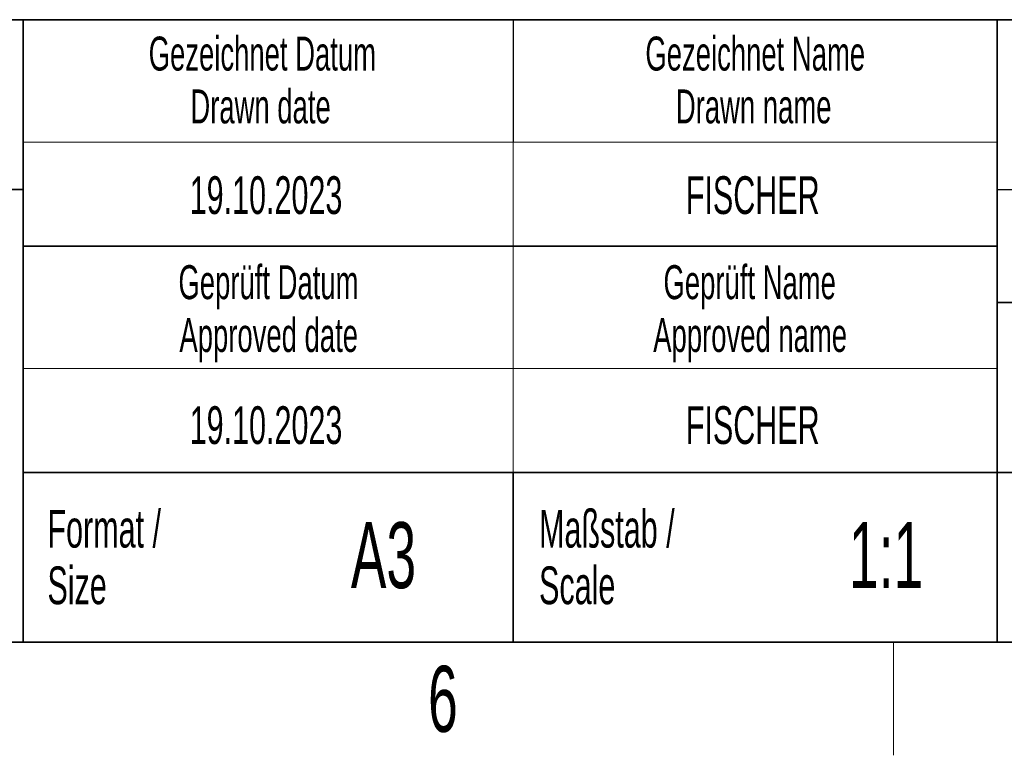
# Model space of a CAD drawing. Header units: millimetres. Extents: x 5 to 418, y 2 to 292.
# Tile 5 of 11: x 266 to 318, y 6 to 45. Entities that reach past the tile are written whole.
import ezdxf

# ---------------------------------------------------------------- set-up
doc = ezdxf.new("R2010")
doc.units = ezdxf.units.MM
doc.layers.add('SLD-0', color=7, linetype='Continuous')
doc.styles.add('SLDTEXTSTYLE0', font='TXT', dxfattribs={"width": 0.605})

msp = doc.modelspace()

# ---------------------------------------------------------------- linework, layer by layer
at = {"layer": 'SLD-0', "lineweight": 35}
for p, q in [((225.617, 45), (266.33, 45)), ((266.33, 12), (266.33, 45)), ((266.33, 45), (266.33, 12)), ((318, 45), (266.33, 45)), ((318, 45), (318, 12)), ((318, 45), (318, 40.105)), ((318, 45), (408, 45)), ((318, 45), (318, 12)), ((225.617, 36), (266.33, 36)), ((266.33, 33), (318, 33)), ((408, 30), (318, 30)), ((266.33, 21), (318, 21)), ((292.33, 21), (292.33, 12)), ((318, 21), (390, 21)), ((26, 12), (408, 12)), ((225.617, 12), (266.33, 12)), ((266.33, 12), (318, 12)), ((408, 12), (318, 12))]:
    msp.add_line(p, q, dxfattribs=at)
at = {"layer": 'SLD-0'}
for p, q in [((292.33, 45), (292.33, 38.5)), ((318, 36), (408, 36))]:
    msp.add_line(p, q, dxfattribs=at)
at = {"layer": 'SLD-0', "lineweight": 18}
for p, q in [((266.33, 38.5), (318, 38.5)), ((292.33, 38.5), (292.33, 33)), ((292.33, 33), (292.33, 26.5)), ((266.33, 26.5), (318, 26.5)), ((292.33, 26.5), (292.33, 21)), ((312.5, 6), (312.5, 12))]:
    msp.add_line(p, q, dxfattribs=at)

# ---------------------------------------------------------------- texts
at = {"layer": 'SLD-0', "style": 'SLDTEXTSTYLE0'}
for s, insert, char_height, attachment_point in [('Gezeichnet Datum', (279.025, 44.104), 1.8, 2), ('Gezeichnet Name', (305.171, 44.104), 1.8, 2), ('Drawn date', (278.93, 41.304), 1.8, 2), ('Drawn name', (305.087, 41.304), 1.8, 2), ('19.10.2023', (279.22, 36.699), 2, 2), ('FISCHER', (305.038, 36.699), 2, 2), ('Geprüft Datum', (279.349, 31.985), 1.8, 2), ('Geprüft Name', (304.876, 31.985), 1.8, 2), ('Approved date', (279.362, 29.185), 1.8, 2), ('Approved name', (304.9, 29.185), 1.8, 2), ('19.10.2023', (279.22, 24.505), 2, 2), ('FISCHER', (305.038, 24.505), 2, 2), ('Format /', (267.625, 19.012), 2, 1), ('Maßstab /', (293.703, 19.012), 2, 1), ('A3', (285.451, 18.361), 3.5, 2), ('1:1', (312.11, 18.361), 3.5, 2), ('Size', (267.625, 16.012), 2, 1), ('Scale', (293.703, 16.012), 2, 1), ('6', (288.603, 10.743), 3.5, 2)]:
    msp.add_mtext(s, dxfattribs=dict(at, insert=insert, char_height=char_height, attachment_point=attachment_point))

doc.saveas('drawing.dxf')
